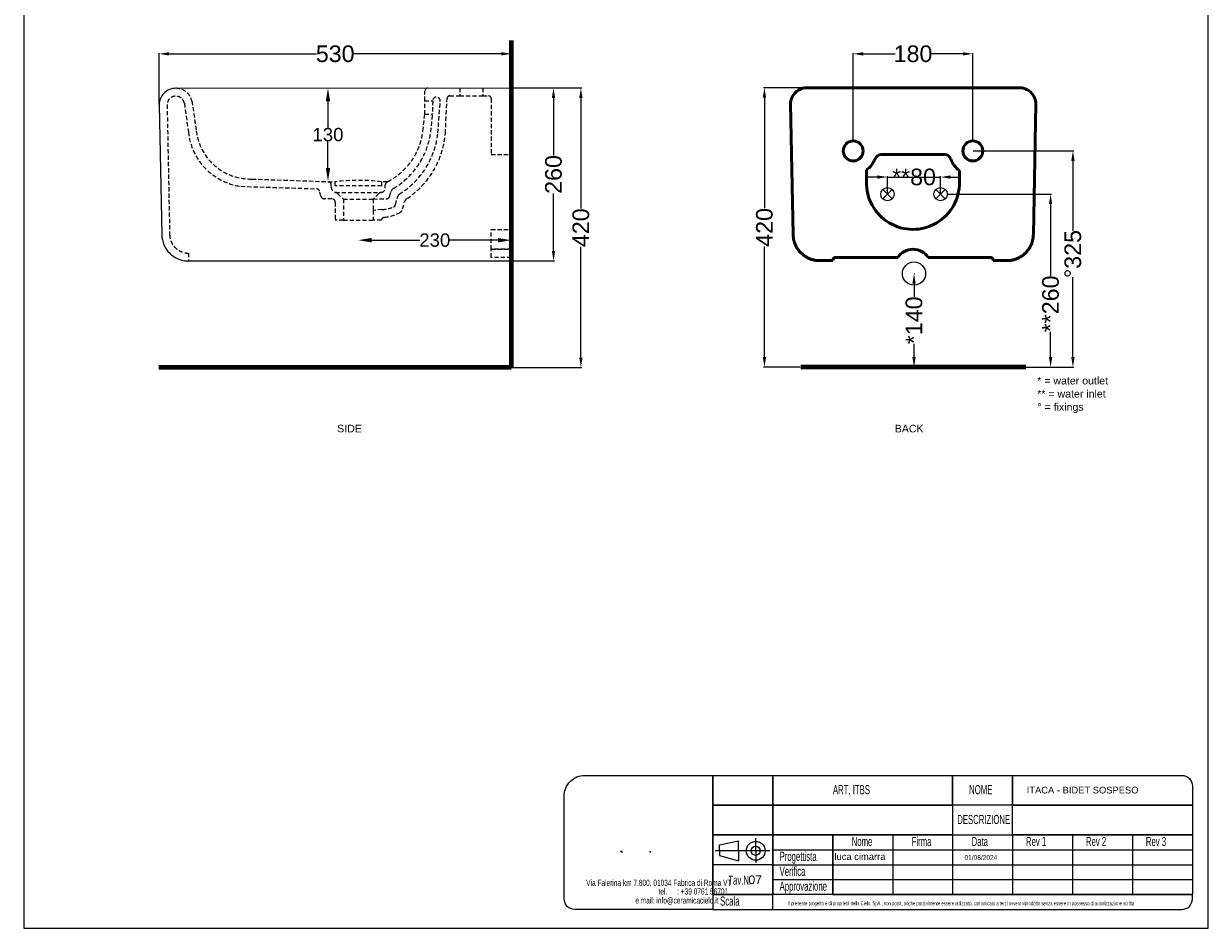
# Model space of a CAD drawing. Header units: millimetres. Extents: x 40826 to 58845, y -19388 to -321.
# Tile 2 of 3: x 57063 to 58845, y -2841 to -1481. Entities that reach past the tile are written whole.
import ezdxf

# ---------------------------------------------------------------- set-up
doc = ezdxf.new("R2010")
doc.units = ezdxf.units.MM
doc.header["$MEASUREMENT"] = 0
doc.linetypes.add('DASHED2', pattern=[9.525, 6.35, -3.175])
doc.layers.add('Attacchi_Scarico', color=2, linetype='Continuous')
doc.layers.add('Quote', color=4, linetype='Continuous')
for name, color, linetype, lineweight in [('Layer1', 5, 'DASHED2', 0), ('Sezione', 1, 'Continuous', 50), ('sezione linea', 6, 'Continuous', 80), ('Vista', 8, 'Continuous', 15)]:
    doc.layers.add(name, color=color, linetype=linetype, lineweight=lineweight)
doc.styles.add('SLDTEXTSTYLE1', font='TXT', dxfattribs={"width": 0.605})
doc.styles.get("Standard").update_dxf_attribs({"font": 'arial.ttf'})
doc.dimstyles.new('ISO-25', dxfattribs={"dimtxt": 25, "dimasz": 15, "dimexe": 1.25, "dimexo": 0.625, "dimtad": 0, "dimdec": 1, "dimrnd": 5, "dimtxsty": 'Standard', "dimcen": 2.5, "dimadec": 0, "dimazin": 0, "dimtfac": 1, "dimtdec": 1, "dimtmove": 0, "dimatfit": 3, "dimfxl": 1, "dimarcsym": 0})
doc.dimstyles.new('STANDARD_ACAD', dxfattribs={"dimtxt": 0.18, "dimasz": 0.18, "dimexe": 0.18, "dimexo": 0.0625, "dimgap": 0.09, "dimtad": 0, "dimtih": 1, "dimtoh": 1, "dimdec": 4, "dimzin": 0, "dimdsep": 46, "dimtxsty": 'Standard', "dimcen": 0.09, "dimadec": 0, "dimazin": 0, "dimtfac": 1, "dimtdec": 4, "dimtofl": 0, "dimtmove": 0, "dimatfit": 3, "dimfxl": 1, "dimtolj": 1, "dimtzin": 0, "dimarcsym": 0})

# ---------------------------------------------------------------- blocks, each defined once
blk = doc.blocks.new('*D20')
at = {"layer": 'Attacchi_Scarico', "color": 0, "lineweight": -2, "transparency": 16777216}
for p, q in [((58491.3, -1672), (58642.4, -1672)), ((58641.1, -1687), (58641.1, -1792)), ((58641.1, -1982), (58641.1, -1861.9)), ((58491.4, -1997), (58642.4, -1997))]:
    blk.add_line(p, q, dxfattribs=at)
at = {"layer": 'Attacchi_Scarico', "color": 0, "transparency": 16777216}
for points in [[(58638.6, -1687), (58643.6, -1687), (58641.1, -1672)], [(58638.6, -1982), (58643.6, -1982), (58641.1, -1997)]]:
    blk.add_solid(points, dxfattribs=at)
at = {"layer": 'Defpoints', "color": 0, "transparency": 16777216}
for p in [(58490.7, -1672), (58490.8, -1997), (58641.1, -1997)]:
    blk.add_point(p, dxfattribs=at)
at = {"layer": 'Attacchi_Scarico', "color": 0, "transparency": 16777216, "insert": (58641.1, -1827), "char_height": 25, "attachment_point": 5, "rotation": 90}
blk.add_mtext('°325', dxfattribs=at)
blk = doc.blocks.new('*D18')
at = {"layer": 'Attacchi_Scarico', "color": 0, "lineweight": -2, "transparency": 16777216}
for p, q in [((58402.7, -1856.4), (58403.3, -1856.4)), ((58402.1, -1871.4), (58402.1, -1891.5)), ((58402.1, -1982), (58402.1, -1961.9)), ((58405.3, -1997), (58400.8, -1997))]:
    blk.add_line(p, q, dxfattribs=at)
at = {"layer": 'Attacchi_Scarico', "color": 0, "transparency": 16777216}
for points in [[(58399.6, -1871.4), (58404.6, -1871.4), (58402.1, -1856.4)], [(58399.6, -1982), (58404.6, -1982), (58402.1, -1997)]]:
    blk.add_solid(points, dxfattribs=at)
at = {"layer": 'Defpoints', "color": 0, "transparency": 16777216}
for p in [(58402.1, -1856.4), (58402.1, -1856.4), (58405.9, -1997)]:
    blk.add_point(p, dxfattribs=at)
at = {"layer": 'Attacchi_Scarico', "color": 0, "transparency": 16777216, "insert": (58402.1, -1926.7), "char_height": 25, "attachment_point": 5, "rotation": 90}
blk.add_mtext('*140', dxfattribs=at)
blk = doc.blocks.new('*D19')
at = {"layer": 'Attacchi_Scarico', "color": 0, "lineweight": -2, "transparency": 16777216}
for p, q in [((58452.7, -1737), (58608.7, -1737)), ((58607.5, -1752), (58607.5, -1860)), ((58607.5, -1982), (58607.5, -1944)), ((58411.7, -1997), (58608.7, -1997))]:
    blk.add_line(p, q, dxfattribs=at)
at = {"layer": 'Attacchi_Scarico', "color": 0, "transparency": 16777216}
for points in [[(58605, -1752), (58610, -1752), (58607.5, -1737)], [(58605, -1982), (58610, -1982), (58607.5, -1997)]]:
    blk.add_solid(points, dxfattribs=at)
at = {"layer": 'Defpoints', "color": 0, "transparency": 16777216}
for p in [(58452.1, -1737), (58607.5, -1737), (58411.1, -1997)]:
    blk.add_point(p, dxfattribs=at)
at = {"layer": 'Attacchi_Scarico', "color": 0, "transparency": 16777216, "insert": (58607.5, -1902), "char_height": 25, "attachment_point": 5, "rotation": 90}
blk.add_mtext('**260', dxfattribs=at)
blk = doc.blocks.new('*D48')
at = {"layer": 'Defpoints', "color": 0, "transparency": 16777216}
for p in [(57595.9, -1577.6), (57520.5, -1717.6), (57520.5, -1717.6)]:
    blk.add_point(p, dxfattribs=at)
at = {"layer": 'Quote', "color": 0, "lineweight": -2, "transparency": 16777216}
for p, q in [((57520.5, -1597.6), (57520.5, -1637.3)), ((57520.5, -1697.6), (57520.5, -1657.9))]:
    blk.add_line(p, q, dxfattribs=at)
at = {"layer": 'Quote', "color": 0, "transparency": 16777216}
for points in [[(57517.2, -1597.6), (57523.8, -1597.6), (57520.5, -1577.6)], [(57517.2, -1697.6), (57523.8, -1697.6), (57520.5, -1717.6)]]:
    blk.add_solid(points, dxfattribs=at)
at = {"layer": 'Quote', "color": 0, "transparency": 16777216, "insert": (57520.5, -1647.6), "char_height": 20, "attachment_point": 5}
blk.add_mtext('\\A1;130', dxfattribs=at)
blk = doc.blocks.new('*D49')
at = {"layer": 'Defpoints', "color": 0, "transparency": 16777216}
for p in [(57566.1, -1776.3), (57796.2, -1776.3), (57796.2, -1806.2)]:
    blk.add_point(p, dxfattribs=at)
at = {"layer": 'Quote', "color": 0, "lineweight": -2, "transparency": 16777216}
for p, q in [((57586.1, -1806.2), (57658.8, -1806.2)), ((57776.2, -1806.2), (57703.5, -1806.2))]:
    blk.add_line(p, q, dxfattribs=at)
at = {"layer": 'Quote', "color": 0, "transparency": 16777216}
for points in [[(57586.1, -1802.9), (57586.1, -1809.6), (57566.1, -1806.2)], [(57776.2, -1802.9), (57776.2, -1809.6), (57796.2, -1806.2)]]:
    blk.add_solid(points, dxfattribs=at)
at = {"layer": 'Quote', "color": 0, "transparency": 16777216, "insert": (57681.2, -1806.2), "char_height": 20, "attachment_point": 5}
blk.add_mtext('\\A1;230', dxfattribs=at)
blk = doc.blocks.new('*D50')
at = {"layer": 'Defpoints', "color": 0, "transparency": 16777216}
for p in [(57796.2, -1577.4), (57859.8, -1577.4), (57796.2, -1837.4)]:
    blk.add_point(p, dxfattribs=at)
at = {"layer": 'Quote', "color": 0, "lineweight": -2, "transparency": 16777216}
for p, q in [((57796.8, -1577.4), (57861.1, -1577.4)), ((57859.8, -1592.4), (57859.8, -1679)), ((57859.8, -1822.4), (57859.8, -1735.8)), ((57796.8, -1837.4), (57861.1, -1837.4))]:
    blk.add_line(p, q, dxfattribs=at)
at = {"layer": 'Quote', "color": 0, "transparency": 16777216}
for points in [[(57857.3, -1592.4), (57862.3, -1592.4), (57859.8, -1577.4)], [(57857.3, -1822.4), (57862.3, -1822.4), (57859.8, -1837.4)]]:
    blk.add_solid(points, dxfattribs=at)
at = {"layer": 'Quote', "color": 0, "transparency": 16777216, "insert": (57859.8, -1707.4), "char_height": 25, "attachment_point": 5, "rotation": 90}
blk.add_mtext('260', dxfattribs=at)
blk = doc.blocks.new('*D51')
at = {"layer": 'Defpoints', "color": 0, "transparency": 16777216}
for p in [(57796.2, -1526.1), (57266.6, -1602.8), (57796.2, -1602.8)]:
    blk.add_point(p, dxfattribs=at)
at = {"layer": 'Quote', "color": 0, "lineweight": -2, "transparency": 16777216}
for p, q in [((57266.6, -1602.2), (57266.6, -1524.9)), ((57281.6, -1526.1), (57503.2, -1526.1)), ((57781.2, -1526.1), (57559.6, -1526.1)), ((57796.2, -1602.2), (57796.2, -1524.9))]:
    blk.add_line(p, q, dxfattribs=at)
at = {"layer": 'Quote', "color": 0, "transparency": 16777216}
for points in [[(57281.6, -1523.6), (57281.6, -1528.6), (57266.6, -1526.1)], [(57781.2, -1523.6), (57781.2, -1528.6), (57796.2, -1526.1)]]:
    blk.add_solid(points, dxfattribs=at)
at = {"layer": 'Quote', "color": 0, "transparency": 16777216, "insert": (57531.4, -1526.1), "char_height": 25, "attachment_point": 5}
blk.add_mtext('530', dxfattribs=at)
blk = doc.blocks.new('*D53')
at = {"layer": 'Attacchi_Scarico', "color": 0, "lineweight": -2, "transparency": 16777216}
for p, q in [((58362.1, -1736.4), (58362.1, -1710)), ((58442.1, -1736.4), (58442.1, -1710)), ((58347.1, -1711.3), (58332.1, -1711.3)), ((58362.1, -1711.3), (58442.1, -1711.3)), ((58457.1, -1711.3), (58472.1, -1711.3))]:
    blk.add_line(p, q, dxfattribs=at)
at = {"layer": 'Attacchi_Scarico', "color": 0, "transparency": 16777216}
for points in [[(58347.1, -1708.8), (58347.1, -1713.8), (58362.1, -1711.3)], [(58457.1, -1708.8), (58457.1, -1713.8), (58442.1, -1711.3)]]:
    blk.add_solid(points, dxfattribs=at)
at = {"layer": 'Defpoints', "color": 0, "transparency": 16777216}
for p in [(58442.1, -1711.3), (58362.1, -1737), (58442.1, -1737)]:
    blk.add_point(p, dxfattribs=at)
at = {"layer": 'Attacchi_Scarico', "color": 0, "transparency": 16777216, "insert": (58402.1, -1711.3), "char_height": 25, "attachment_point": 5}
blk.add_mtext('**80', dxfattribs=at)
blk = doc.blocks.new('*D54')
at = {"layer": 'Defpoints', "color": 0, "transparency": 16777216}
for p in [(58490.6, -1526.1), (58310.6, -1657), (58490.6, -1657)]:
    blk.add_point(p, dxfattribs=at)
at = {"layer": 'Quote', "color": 0, "lineweight": -2, "transparency": 16777216}
for p, q in [((58310.6, -1656.4), (58310.6, -1524.9)), ((58325.6, -1526.1), (58373.6, -1526.1)), ((58475.6, -1526.1), (58427.6, -1526.1)), ((58490.6, -1656.4), (58490.6, -1524.9))]:
    blk.add_line(p, q, dxfattribs=at)
at = {"layer": 'Quote', "color": 0, "transparency": 16777216}
for points in [[(58325.6, -1523.6), (58325.6, -1528.6), (58310.6, -1526.1)], [(58475.6, -1523.6), (58475.6, -1528.6), (58490.6, -1526.1)]]:
    blk.add_solid(points, dxfattribs=at)
at = {"layer": 'Quote', "color": 0, "transparency": 16777216, "insert": (58400.6, -1526.1), "char_height": 25, "attachment_point": 5}
blk.add_mtext('180', dxfattribs=at)
blk = doc.blocks.new('*D90')
at = {"layer": 'Defpoints', "color": 0, "transparency": 16777216}
for p in [(57796.2, -1577.4), (57796.2, -1997.7), (57901, -1997.7)]:
    blk.add_point(p, dxfattribs=at)
at = {"layer": 'Quote', "color": 0, "lineweight": -2, "transparency": 16777216}
for p, q in [((57796.8, -1577.4), (57902.2, -1577.4)), ((57901, -1592.4), (57901, -1758.8)), ((57901, -1982.7), (57901, -1816.2)), ((57796.8, -1997.7), (57902.2, -1997.7))]:
    blk.add_line(p, q, dxfattribs=at)
at = {"layer": 'Quote', "color": 0, "transparency": 16777216}
for points in [[(57898.5, -1592.4), (57903.5, -1592.4), (57901, -1577.4)], [(57898.5, -1982.7), (57903.5, -1982.7), (57901, -1997.7)]]:
    blk.add_solid(points, dxfattribs=at)
at = {"layer": 'Quote', "color": 0, "transparency": 16777216, "insert": (57901, -1787.5), "char_height": 25, "attachment_point": 5, "rotation": 90}
blk.add_mtext('420', dxfattribs=at)
blk = doc.blocks.new('*D91')
at = {"layer": 'Defpoints', "color": 0, "transparency": 16777216}
for p in [(58242.5, -1577), (58177.1, -1997), (58231.6, -1997)]:
    blk.add_point(p, dxfattribs=at)
at = {"layer": 'Quote', "color": 0, "lineweight": -2, "transparency": 16777216}
for p, q in [((58241.9, -1577), (58175.9, -1577)), ((58177.1, -1592), (58177.1, -1758.3)), ((58177.1, -1982), (58177.1, -1815.7)), ((58231, -1997), (58175.9, -1997))]:
    blk.add_line(p, q, dxfattribs=at)
at = {"layer": 'Quote', "color": 0, "transparency": 16777216}
for points in [[(58174.6, -1592), (58179.6, -1592), (58177.1, -1577)], [(58174.6, -1982), (58179.6, -1982), (58177.1, -1997)]]:
    blk.add_solid(points, dxfattribs=at)
at = {"layer": 'Quote', "color": 0, "transparency": 16777216, "insert": (58177.1, -1787), "char_height": 25, "attachment_point": 5, "rotation": 90}
blk.add_mtext('420', dxfattribs=at)

msp = doc.modelspace()

# ---------------------------------------------------------------- linework, layer by layer
at = {"layer": 'Attacchi_Scarico'}
for p, q in [((58369.15, -1744.09), (58355.01, -1729.95)), ((58355.01, -1744.09), (58369.15, -1729.95)), ((58449.15, -1744.09), (58435.01, -1729.95)), ((58435.01, -1744.09), (58449.15, -1729.95))]:
    msp.add_line(p, q, dxfattribs=at)
for centre, radius in [((58362.08, -1737.02), 10), ((58442.08, -1737.02), 10), ((58402.08, -1856.4), 17.5)]:
    msp.add_circle(centre, radius, dxfattribs=at)
at = {"layer": 'Layer1'}
for p, q in [((57666.13, -1596.73), (57666.13, -1582.43)), ((57718.69, -1577.43), (57718.69, -1589.31)), ((57753.69, -1577.43), (57753.69, -1589.31)), ((57796.19, -1589.31), (57796.19, -1577.43)), ((57278.52, -1602.64), (57282.37, -1797.91)), ((57304.45, -1600.49), (57310.5, -1643.4)), ((57315.86, -1596.73), (57322.44, -1642.2)), ((57666.13, -1616.95), (57666.13, -1596.73)), ((57666.13, -1596.73), (57678.01, -1596.73)), ((57678.01, -1596.73), (57677.96, -1616.99)), ((57685.87, -1645.12), (57689.36, -1596.73)), ((57697.16, -1645.77), (57699.6, -1593.12)), ((57703.59, -1589.31), (57718.69, -1589.31)), ((57718.69, -1589.31), (57753.69, -1589.31)), ((57663.28, -1642.2), (57666.13, -1616.95)), ((57666.13, -1616.95), (57677.96, -1616.99)), ((57675.05, -1643.76), (57677.96, -1616.99)), ((57389.41, -1725.24), (57503.24, -1728.95)), ((57406.16, -1714.24), (57520.65, -1718.24)), ((57520.65, -1718.24), (57531.57, -1718.24)), ((57525.55, -1726.26), (57525.55, -1723.24)), ((57610.07, -1718.24), (57600.7, -1718.24)), ((57606.72, -1727.33), (57606.72, -1723.24)), ((57509.99, -1740.25), (57507.9, -1732.63)), ((57526.82, -1744.21), (57514.72, -1743.93)), ((57531.62, -1734.35), (57600.55, -1734.29)), ((57535.06, -1735.81), (57543.63, -1744.38)), ((57543.63, -1744.38), (57543.63, -1776.29)), ((57543.63, -1744.39), (57588.63, -1744.39)), ((57597.21, -1735.81), (57588.63, -1744.38)), ((57588.63, -1744.39), (57608.46, -1744.07)), ((57588.63, -1744.39), (57588.63, -1761.34)), ((57613.18, -1740.4), (57615.21, -1732.86)), ((57622.13, -1752.88), (57625.59, -1739.99)), ((57531.52, -1749.2), (57531.52, -1776.29)), ((57531.52, -1749.2), (57531.52, -1776.29)), ((57601.78, -1760.28), (57588.63, -1761.34)), ((57588.63, -1761.34), (57588.63, -1776.29)), ((57632.73, -1759.18), (57635.4, -1749.27)), ((57543.63, -1776.29), (57531.52, -1776.29)), ((57543.63, -1776.29), (57588.63, -1776.29)), ((57600.74, -1776.29), (57588.63, -1776.29)), ((57310.48, -1825.55), (57310.48, -1837.43))]:
    msp.add_line(p, q, dxfattribs=at)
msp.add_lwpolyline([(57753.69, -1589.31), (57762.19, -1589.31, -0.4142136), (57766.19, -1593.31), (57766.19, -1677.6), (57796.19, -1677.6), (57796.19, -1577.43)], format="xyb", dxfattribs=at)
msp.add_lwpolyline([(57601.13, -1718.29), (57601.13, -1724.29), (57531.13, -1724.29), (57531.13, -1718.29)], dxfattribs=at)
for points in [[(57766.19, -1789.95), (57796.19, -1789.95), (57796.19, -1819.93), (57766.19, -1819.93)], [(57766.19, -1819.93), (57796.19, -1819.93), (57796.19, -1832.02), (57766.19, -1832.02)]]:
    msp.add_lwpolyline(points, close=True, dxfattribs=at)
for centre, radius, start, end in [((57291.59, -1602.83), 24.95, 10.3106, 89.89101), ((57671.13, -1582.43), 5, 90, 180), ((57291.59, -1602.83), 13.07, 10.3106, 180.10899), ((57683.69, -1596.73), 5.67, 0, 180), ((57703.59, -1593.31), 4, 90, 177.34416), ((57401.77, -1634.36), 91.72, 185.65823, 262.25604), ((57404.02, -1632.06), 82.21, 187.08826, 271.49184), ((57566.11, -1630.85), 97.83, 296.70395, 353.33483), ((57559.92, -1628.49), 116.14, 300.73189, 352.53654), ((57563.51, -1632.12), 123.05, 301.48506, 353.93534), ((57566.32, -1634.53), 131.32, 303.8033, 355.08839), ((57520.55, -1723.24), 5, 0, 88.80755), ((57533.71, -1726.46), 8.16, 178.61147, 255.14377), ((57566.13, -2023.54), 307.25, 83.45902, 96.54098), ((57600.11, -1727.76), 6.62, 274.64868, 3.73389), ((57612.74, -1723.66), 6.04, 116.23271, 176.02955), ((57624.02, -1736.65), 9.59, 119.64318, 156.65851), ((57503.08, -1733.95), 5, 15.37295, 88.1307), ((57514.82, -1738.93), 5, 195.37295, 268.90352), ((57526.52, -1749.2), 5, 0, 86.57732), ((57531.52, -1739.35), 5, 45.02568, 88.94721), ((57600.74, -1739.35), 5, 91.05279, 134.97432), ((57608.36, -1739.07), 5, 271.09648, 344.62705), ((57630.42, -1741.29), 5, 122.00442, 164.92652), ((57645.06, -1751.87), 10, 124.60552, 164.92652), ((57596.96, -1700.47), 60, 274.60059, 291.69817), ((57617.3, -1751.58), 5, 291.69817, 344.92652), ((57623.08, -1756.57), 10, 294.9622, 344.92652), ((57605.78, -1776.93), 5.08, 96.89583, 172.79558), ((57596.96, -1700.47), 71.88, 276.55673, 294.9622)]:
    msp.add_arc(centre, radius, start, end, dxfattribs=at)
msp.add_open_spline([(57282.37, -1797.93), (57282.42, -1800.67), (57282.87, -1803.39), (57284.21, -1807.6), (57284.88, -1809.17), (57286.47, -1812.15), (57287.39, -1813.57), (57289.25, -1815.91), (57290.13, -1816.87), (57292.03, -1818.68), (57293.04, -1819.52), (57296.23, -1821.81), (57298.58, -1823.04), (57303.12, -1824.65), (57305.27, -1825.15), (57308.46, -1825.49), (57309.47, -1825.55), (57310.48, -1825.55)], degree=3, knots=[0.0000655, 0.0000655, 0.0000655, 0.0000655, 11.7434089, 11.7434089, 18.9990857, 18.9990857, 26.2547625, 26.2547625, 31.8533274, 31.8533274, 37.4518923, 37.4518923, 48.6490222, 48.6490222, 58.0441244, 58.0441244, 62.3526973, 62.3526973, 62.3526973, 62.3526973], dxfattribs=at)
at = {"layer": 'Quote'}
for p, q in [((57796.19, -1832.02), (57796.19, -1819.93)), ((58163.98, -2724.07), (58163.98, -2705.16)), ((58369.98, -2700.25), (58369.98, -2789.83)), ((58460.16, -2700.25), (58460.16, -2789.83)), ((58550.34, -2700.25), (58550.34, -2789.83)), ((58640.52, -2700.25), (58640.52, -2789.83)), ((58730.7, -2700.25), (58730.7, -2789.83)), ((58184.98, -2724.07), (58103, -2724.07)), ((58109.38, -2715.26), (58138.17, -2709.06)), ((58109.38, -2724.07), (58109.38, -2715.26)), ((58109.38, -2724.07), (58109.38, -2731)), ((58138.17, -2724.07), (58138.17, -2709.06)), ((58138.17, -2724.07), (58138.17, -2739.04)), ((58163.98, -2724.07), (58163.98, -2742.24)), ((58189.62, -2722.64), (58820.88, -2722.64)), ((58109.38, -2731), (58138.17, -2739.04)), ((58189.62, -2745.04), (58820.88, -2745.04)), ((58189.62, -2767.43), (58820.88, -2767.43)), ((58279.8, -2789.83), (58820.88, -2789.83))]:
    msp.add_line(p, q, dxfattribs=at)
for points in [[(58844.79, -2840.55), (58844.79, -320.55), (57062.79, -320.55), (57062.79, -2840.55)], [(58099.44, -2610.66), (58460.16, -2610.66), (58460.16, -2655.45), (58099.44, -2655.45)], [(58189.62, -2655.45), (58099.44, -2655.45), (58099.44, -2610.66), (58189.62, -2610.66)], [(58189.62, -2610.66), (58460.16, -2610.66), (58460.16, -2655.45), (58189.62, -2655.45)], [(58550.34, -2655.45), (58460.16, -2655.45), (58460.16, -2610.66), (58550.34, -2610.66)], [(58189.62, -2700.25), (58099.44, -2700.25), (58099.44, -2655.45), (58189.62, -2655.45)], [(58099.44, -2655.45), (58460.16, -2655.45), (58460.16, -2700.25), (58099.44, -2700.25)], [(58189.62, -2655.45), (58460.16, -2655.45), (58460.16, -2700.25), (58189.62, -2700.25)], [(58550.34, -2655.45), (58820.88, -2655.45), (58820.88, -2700.25), (58550.34, -2700.25)], [(58189.62, -2789.83), (58099.44, -2789.83), (58099.44, -2700.25), (58189.62, -2700.25)], [(58189.62, -2700.25), (58279.8, -2700.25), (58279.8, -2789.83), (58189.62, -2789.83)], [(58279.8, -2700.25), (58820.88, -2700.25), (58820.88, -2789.83), (58279.8, -2789.83)], [(58099.44, -2789.83), (58189.62, -2789.83), (58189.62, -2745.04), (58099.44, -2745.04)], [(58189.62, -2789.83), (58099.44, -2789.83), (58099.44, -2812.23), (58189.62, -2812.23)]]:
    msp.add_lwpolyline(points, close=True, dxfattribs=at)
for points in [[(57906.91, -2610.66), (58099.44, -2610.66), (58099.44, -2812.23), (57891.63, -2812.23, -0.4142136), (57875.88, -2796.48), (57875.88, -2641.69, -0.4142136)], [(58550.34, -2610.66), (58805.13, -2610.66, -0.4142136), (58820.88, -2626.41), (58820.88, -2655.45), (58550.34, -2655.45)]]:
    msp.add_lwpolyline(points, format="xyb", close=True, dxfattribs=at)
msp.add_lwpolyline([(58099.44, -2812.23), (58805.13, -2812.23, 0.4142136), (58820.88, -2796.48), (58820.88, -2789.83)], format="xyb", dxfattribs=at)
for radius in [14.15, 6.84]:
    msp.add_circle((58163.98, -2724.07), radius, dxfattribs=at)
for points in [[(57960.46, -2724.85), (57960.46, -2724.85), (57962.83, -2724.85), (57962.83, -2724.85)], [(57962.83, -2725.77), (57962.83, -2726.48), (57962.69, -2726.96), (57962.4, -2727.24)], [(58004, -2724.97), (58004, -2724.97), (58005.72, -2724.97), (58005.72, -2724.97)], [(58005.72, -2725.46), (58005.72, -2726.03), (58005.63, -2726.37), (58005.37, -2726.6)]]:
    msp.add_open_spline(points, degree=3, dxfattribs=at)
at = {"layer": 'Sezione'}
for p, q in [((58220.16, -1797.7), (58216.35, -1601.99)), ((58581.65, -1797.7), (58585.45, -1601.99)), ((58352.76, -1677.6), (58448.16, -1677.6)), ((58330.54, -1700.61), (58330.54, -1717.98)), ((58470.38, -1701.36), (58470.38, -1721.1)), ((58284.11, -1832.02), (58377.84, -1832.02)), ((58517.07, -1832.02), (58423.34, -1832.02)), ((58260.15, -1836.99), (58280.11, -1836.99)), ((58280.11, -1836.99), (58280.11, -1836.02)), ((58521.07, -1836.99), (58521.07, -1836.02)), ((58521.07, -1836.99), (58541.65, -1836.99))]:
    msp.add_line(p, q, dxfattribs=at)
msp.add_lwpolyline([(58240.2, -1577.02), (58561.6, -1577.02)], dxfattribs=at)
for centre in [(58310.59, -1672.02), (58490.59, -1672.02)]:
    msp.add_circle(centre, 15, dxfattribs=at)
for centre, radius, start, end in [((58241.35, -1601.99), 25, 87.38002, 180), ((58560.45, -1601.99), 25, 0, 92.6294), ((58310.21, -1671.53), 35.49, 304.96518, 339.31308), ((58352.76, -1687.6), 10, 90, 159.31308), ((58448.16, -1687.6), 10, 18.22544, 90), ((58488.88, -1674.19), 32.87, 198.22544, 235.74617), ((58400.45, -1720.01), 69.94, 178.3328, 0.89176), ((58284.11, -1836.02), 4, 90, 180), ((58400.59, -1847.38), 27.45, 34.03722, 145.96278), ((58517.07, -1836.02), 4, 0, 90)]:
    msp.add_arc(centre, radius, start, end, dxfattribs=at)
for points in [[(58260.15, -1836.99), (58237.07, -1836.96), (58220.61, -1820.78), (58220.2, -1797.7)], [(58541.66, -1836.99), (58564.74, -1836.96), (58581.19, -1820.78), (58581.6, -1797.7)]]:
    msp.add_rational_spline(points, [0.999535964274, 0.808927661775, 0.80908234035, 1], degree=3, dxfattribs=at)
at = {"layer": 'sezione linea'}
for p, q in [((57796.19, -1506), (57796.19, -1997.02)), ((57796.19, -1997.65), (57266.19, -1997.65)), ((58570.1, -1997.02), (58231.63, -1997.02))]:
    msp.add_line(p, q, dxfattribs=at)
at = {"layer": 'Vista', "color": 8, "lineweight": -3, "true_color": 0x808080}
for p, q in [((57291.64, -1577.87), (57796.19, -1577.43)), ((57266.64, -1602.87), (57270.49, -1798.14)), ((57796.19, -1837.43), (57796.19, -1589.31))]:
    msp.add_line(p, q, dxfattribs=at)
msp.add_lwpolyline([(57310.48, -1837.43), (57796.19, -1837.43)], dxfattribs=at)
msp.add_arc((57291.59, -1602.83), 24.95, 89.89101, 180.10899, dxfattribs=at)
msp.add_open_spline([(57270.49, -1798.14), (57270.58, -1803.33), (57271.68, -1808.46), (57275.78, -1818), (57278.75, -1822.32), (57282.45, -1825.96), (57284.3, -1827.78), (57286.32, -1829.41), (57290.64, -1832.26), (57292.94, -1833.47), (57297.74, -1835.43), (57300.22, -1836.18), (57304.03, -1836.93), (57305.32, -1837.11), (57307.89, -1837.36), (57309.19, -1837.43), (57310.48, -1837.43)], degree=3, knots=[0.0000655, 0.0000655, 0.0000655, 0.0000655, 15.6270737, 15.6270737, 31.2542131, 31.2542131, 31.2542131, 39.0299791, 39.0299791, 46.8057452, 46.8057452, 54.5815112, 54.5815112, 58.4671043, 58.4671043, 62.3526973, 62.3526973, 62.3526973, 62.3526973], dxfattribs=at)
for points in [[(58220.2, -1797.7), (58220.18, -1797.7), (58220.16, -1797.7), (58220.16, -1797.7)], [(58541.65, -1836.99), (58541.65, -1836.99), (58541.65, -1836.99), (58541.65, -1836.99)], [(58541.65, -1836.99), (58541.65, -1836.99), (58541.65, -1836.99), (58541.65, -1836.99)]]:
    msp.add_open_spline(points, degree=3, dxfattribs=at)

# ---------------------------------------------------------------- texts
at = {"layer": 'Attacchi_Scarico'}
for s, height, p in [('* = water outlet ', 11.3769, (58587.5, -2023.07)), ('** = water inlet ', 11.3769, (58587.5, -2042.78)), ('° = fixings ', 11.3769, (58587.71, -2062.53)), ('SIDE', 11.377, (57534.41, -2095.05)), ('BACK', 11.377, (58373.13, -2095.14))]:
    msp.add_text(s, height=height, dxfattribs=at).set_placement(p)
at = {"layer": 'Quote', "attachment_point": 1, "style": 'SLDTEXTSTYLE1'}
for s, insert, char_height in [('{\\fArial|b0|i0|c0|p34;ART. ITBS}', (58280.13, -2625.3), 13.7925), ('{\\fArial|b0|i0|c0|p34;NOME}', (58485.03, -2625.3), 13.7925), ('{\\fArial|b0|i0|c0|p34;DESCRIZIONE}', (58467.09, -2670.09), 13.7925), ('{\\fArial|b0|i0|c0|p34;Nome}', (58308.33, -2703.15), 13.7925), ('{\\fArial|b0|i0|c0|p34;Firma}', (58398.51, -2703.15), 13.7925), ('{\\fArial|b0|i0|c0|p34;Data}', (58488.69, -2703.15), 13.7925), ('{\\fArial|b0|i0|c0|p34;Rev 1}', (58570.49, -2703.15), 13.7925), ('{\\fArial|b0|i0|c0|p34;Rev 2}', (58660.67, -2703.15), 13.7925), ('{\\fArial|b0|i0|c0|p34;Rev 3}', (58750.85, -2703.15), 13.7925), ('{\\fArial|b0|i0|c0|p34;Progettista}', (58199.89, -2725.54), 13.7925), ('\\pxi-3,l4,t4;{\\fArial|b0|i0|c0|p34;Tav.N.}', (58109, -2761.25), 13.7925), ('{\\fArial|b0|i0|c0|p34;Verifica}', (58199.89, -2747.94), 13.7925), ('{\\fArial|b0|i0|c0|p34;Via Falerina km 7.800, 01034 Fabrica di Roma VT }', (57909, -2767.55), 9.3087), ('\\pxi-0.58224,l1.5822,t1.5822;{\\fArial|b0|i0|c0|p34;tel.^I: +39 0761 56701}', (58008.57, -2780.53), 9.3087), ('{\\fArial|b0|i0|c0|p34;Approvazione}', (58199.89, -2770.34), 13.7925), ('{\\fArial|b0|i0|c0|p34;e.mail: info@ceramicacielo.it}', (57982.87, -2793.98), 9.3087), ('{\\fArial|b0|i0|c0|p34;Scala}', (58110.41, -2792.73), 13.7925), ('{\\f@Arial Unicode MS|b0|i0|c0|p34;Il presente progetto è di proprietà della Cielo. SpA ; non potrà, anche parzialmente essere utilizzato, comunicato a terzi ovvero riprodotto senza essere in possesso di autorizzazione scritta}', (58212.35, -2800), 5.95759)]:
    msp.add_mtext(s, dxfattribs=dict(at, insert=insert, char_height=char_height))
at = {"layer": 'Quote', "attachment_point": 1}
for s, width, gutter_width, insert, char_height in [('ITACA - BIDET SOSPESO', 598.9888, 12.5, (58571.59, -2627.8), 10.08), ('\\pxi-2,l3,t3;{\\fArial|b0|i0|c0|p34;luca cimarra}', 226.1874, 12.5, (58272.33, -2727.77), 10.08), ('\\pxi-2,l3,t3;01/08/2024', 5.7872, 8.75, (58470.98, -2730.57), 7.056), ('\\pxi-2,l3,t3;07', 226.1874, 12.5, (58139.86, -2761.08), 13.104)]:
    msp.add_mtext_dynamic_manual_height_columns(s, width=width, gutter_width=gutter_width, heights=[0], dxfattribs=dict(at, insert=insert, char_height=char_height))

# ---------------------------------------------------------------- dimensions: what is measured, and where the dimension line sits
at = {"layer": 'Attacchi_Scarico'}
for base, p1, p2, text, picture, middle in [((58641.14, -1997.02), (58490.68, -1672.02), (58490.77, -1997.02), '°<>', '*D20', (58641.14, -1827)), ((58607.46, -1737.02), (58411.11, -1997.02), (58452.08, -1737.02), '**<>', '*D19', (58607.46, -1902.02))]:
    dim = msp.add_linear_dim(base=base, p1=p1, p2=p2, angle=90, text=text, dimstyle='ISO-25', override={"dimtmove": 2}, dxfattribs=at)
    dim.commit()
    dim.dimension.update_dxf_attribs({"geometry": picture, "text_midpoint": middle, "dimtype": 160})
dim = msp.add_linear_dim(base=(58442.08, -1711.29), p1=(58362.08, -1737.02), p2=(58442.08, -1737.02), text='**<>', dimstyle='ISO-25', override={"dimtmove": 2}, dxfattribs=at)
dim.commit()
dim.dimension.update_dxf_attribs({"geometry": '*D53', "text_midpoint": (58402.08, -1711.29), "dimtype": 160})
dim = msp.add_linear_dim(base=(58402.08, -1856.4), p1=(58405.94, -1997.02), p2=(58402.08, -1856.4), angle=90, text='*<>', dimstyle='ISO-25', override={"dimtmove": 2}, dxfattribs=at)
dim.commit()
dim.dimension.update_dxf_attribs({"geometry": '*D18', "text_midpoint": (58402.08, -1926.71)})
at = {"layer": 'Quote'}
for base, p1, p2, picture, middle in [((57796.188, -1526.1446), (57266.6424, -1602.8264), (57796.188, -1602.8264), '*D51', (57531.4152, -1526.1446)), ((58490.59, -1526.14), (58310.59, -1657.02), (58490.59, -1657.02), '*D54', (58400.59, -1526.14))]:
    dim = msp.add_linear_dim(base=base, p1=p1, p2=p2, dimstyle='ISO-25', dxfattribs=at)
    dim.commit()
    dim.dimension.update_dxf_attribs({"geometry": picture, "text_midpoint": middle})
dim = msp.add_linear_dim(base=(57520.49, -1717.6), p1=(57595.9, -1577.6), p2=(57520.49, -1717.6), angle=90, text='130', dimstyle='STANDARD_ACAD', override={"dimtxt": 20, "dimasz": 20, "dimdec": 0, "dimse1": 1, "dimse2": 1, "dimtdec": 0, "dimtmove": 2}, dxfattribs=at)
dim.commit()
dim.dimension.update_dxf_attribs({"geometry": '*D48', "text_midpoint": (57520.49, -1647.6)})
for base, p1, p2, picture, middle in [((57859.85, -1577.43), (57796.19, -1837.43), (57796.19, -1577.43), '*D50', (57859.85, -1707.43)), ((57900.97, -1997.65), (57796.19, -1577.43), (57796.19, -1997.65), '*D90', (57900.97, -1787.54)), ((58177.1, -1997.02), (58242.49, -1577.02), (58231.63, -1997.02), '*D91', (58177.1, -1787.02))]:
    dim = msp.add_linear_dim(base=base, p1=p1, p2=p2, angle=90, dimstyle='ISO-25', dxfattribs=at)
    dim.commit()
    dim.dimension.update_dxf_attribs({"geometry": picture, "text_midpoint": middle})
dim = msp.add_linear_dim(base=(57796.19, -1806.22), p1=(57566.13, -1776.29), p2=(57796.19, -1776.29), dimstyle='STANDARD_ACAD', override={"dimtxt": 20, "dimasz": 20, "dimdec": 0, "dimse1": 1, "dimse2": 1, "dimtdec": 0, "dimtmove": 2}, dxfattribs=at)
dim.commit()
dim.dimension.update_dxf_attribs({"geometry": '*D49', "text_midpoint": (57681.16, -1806.22)})

doc.saveas('drawing.dxf')
